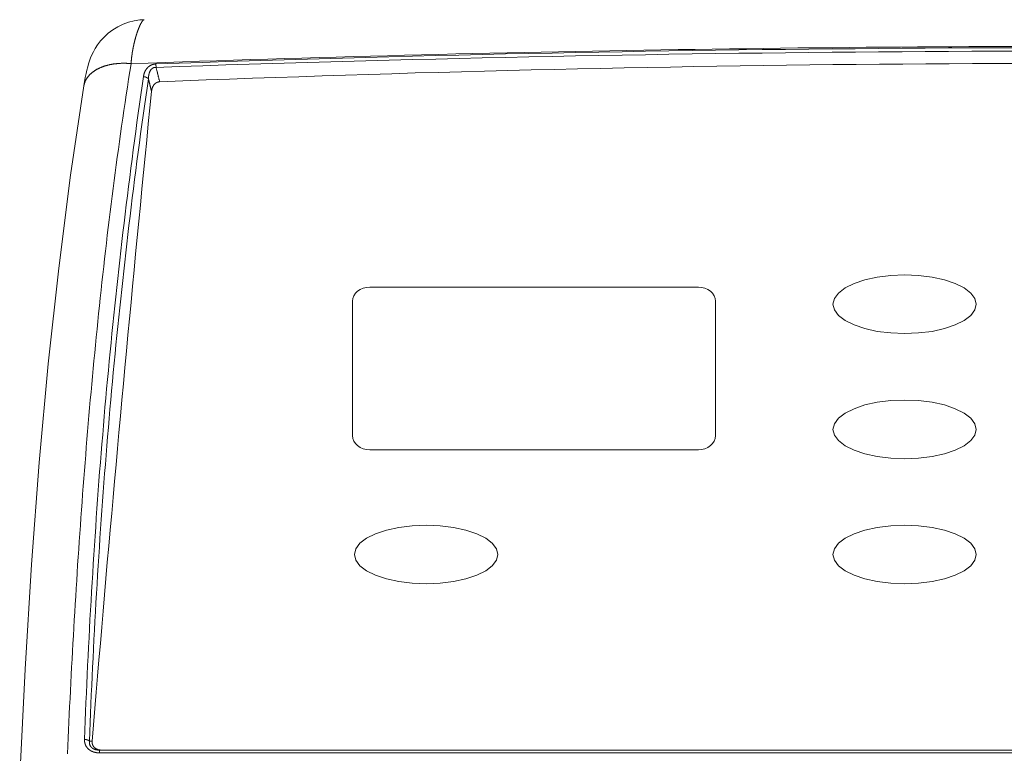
# Model space of a CAD drawing. Header units: inches. Extents: x 53216 to 117387, y -66787 to -22834.
# Tile 17 of 256: x 58429 to 58446, y -32090 to -32077. Entities that reach past the tile are written whole.
import ezdxf

# ---------------------------------------------------------------- set-up
doc = ezdxf.new("R2010")
doc.units = ezdxf.units.IN
doc.header["$MEASUREMENT"] = 0
doc.layers.get('0').update_dxf_attribs({"lineweight": 0})

# ---------------------------------------------------------------- blocks, each defined once
blk = doc.blocks.new('A$C6761D92E')
for p, q in [((99.64, 784.2), (55.88, 784.2)), ((53.59, 782.32), (53.59, 764.41)), ((101.93, 782.32), (101.93, 764.41)), ((99.64, 762.53), (55.88, 762.53)), ((19.9, 722.52), (283.29, 722.52)), ((19.9, 722.52), (19.9, 722.15)), ((19.9, 722.15), (283.29, 722.15))]:
    blk.add_line(p, q)
for points in [[(25.84, 819.81), (25.28, 819.77), (24.51, 819.66), (23.76, 819.46), (23.03, 819.2), (22.33, 818.86), (21.67, 818.46), (21.06, 818), (20.52, 817.5), (20.04, 816.98), (19.64, 816.46), (19.32, 815.97), (19.07, 815.52), (18.87, 815.11), (18.71, 814.72), (18.56, 814.33), (18.43, 813.93), (18.32, 813.52), (18.21, 813.09), (18.11, 812.63), (18, 812.12), (17.9, 811.57), (17.81, 811.01)], [(25.84, 819.81), (25.82, 819.81), (25.81, 819.81), (25.79, 819.8), (25.77, 819.79), (25.76, 819.78), (25.74, 819.77), (25.73, 819.76), (25.71, 819.75), (25.7, 819.73), (25.69, 819.72), (25.67, 819.71), (25.66, 819.69), (25.65, 819.68), (25.64, 819.66), (25.62, 819.65), (25.61, 819.64), (25.6, 819.62), (25.59, 819.61), (25.58, 819.59), (25.57, 819.58), (25.56, 819.56), (25.55, 819.55), (25.54, 819.53), (25.53, 819.51), (25.52, 819.5), (25.51, 819.48), (25.5, 819.47), (25.49, 819.45), (25.48, 819.44), (25.47, 819.42), (25.46, 819.4), (25.45, 819.39), (25.44, 819.37), (25.43, 819.36), (25.42, 819.34), (25.41, 819.32), (25.41, 819.31), (25.4, 819.29), (25.39, 819.27), (25.38, 819.26), (25.37, 819.24), (25.36, 819.22), (25.35, 819.21), (25.35, 819.19), (25.34, 819.18), (25.33, 819.16), (25.32, 819.14), (25.31, 819.13), (25.3, 819.11), (25.3, 819.09), (25.29, 819.08), (25.28, 819.06), (25.27, 819.04), (25.26, 819.02), (25.26, 819.01), (25.25, 818.99), (25.24, 818.97), (25.23, 818.96), (25.23, 818.94), (25.22, 818.92), (25.21, 818.91), (25.2, 818.89), (25.2, 818.87), (25.19, 818.86), (25.18, 818.84), (25.17, 818.82), (25.17, 818.8), (25.16, 818.79), (25.15, 818.77), (25.15, 818.75), (25.14, 818.74), (25.13, 818.72), (25.12, 818.7), (25.12, 818.68), (25.11, 818.67), (25.1, 818.65), (25.1, 818.63), (25.09, 818.62), (25.08, 818.6), (25.08, 818.58), (25.07, 818.56), (25.06, 818.55), (25.06, 818.53), (25.05, 818.51), (25.04, 818.49), (25.04, 818.48), (25.03, 818.46), (25.02, 818.44), (25.02, 818.42), (25.01, 818.41), (25, 818.39), (25, 818.37), (24.99, 818.36), (24.99, 818.34), (24.98, 818.32), (24.97, 818.3), (24.97, 818.29), (24.96, 818.27), (24.95, 818.25), (24.95, 818.23), (24.94, 818.22), (24.94, 818.2), (24.93, 818.18), (24.92, 818.16), (24.92, 818.15), (24.91, 818.13), (24.91, 818.11), (24.9, 818.09), (24.89, 818.08), (24.89, 818.06), (24.88, 818.04), (24.88, 818.02), (24.87, 818), (24.86, 817.99), (24.86, 817.97), (24.85, 817.95), (24.85, 817.93), (24.84, 817.92), (24.84, 817.9), (24.83, 817.88), (24.82, 817.86), (24.82, 817.85), (24.81, 817.83), (24.81, 817.81), (24.8, 817.79), (24.8, 817.78), (24.79, 817.76), (24.79, 817.74), (24.78, 817.72), (24.78, 817.7), (24.77, 817.69), (24.76, 817.67), (24.76, 817.65), (24.75, 817.63), (24.75, 817.62), (24.74, 817.6), (24.74, 817.58), (24.73, 817.56), (24.73, 817.54), (24.72, 817.53), (24.72, 817.51), (24.71, 817.49), (24.71, 817.47), (24.7, 817.46), (24.7, 817.44), (24.69, 817.42), (24.69, 817.4), (24.68, 817.38), (24.68, 817.37), (24.67, 817.35), (24.67, 817.33), (24.66, 817.31), (24.66, 817.29), (24.65, 817.28), (24.65, 817.26), (24.64, 817.24), (24.64, 817.22), (24.63, 817.21), (24.63, 817.19), (24.62, 817.17), (24.62, 817.15), (24.61, 817.13), (24.61, 817.12), (24.6, 817.1), (24.6, 817.08), (24.59, 817.06), (24.59, 817.04), (24.59, 817.03), (24.58, 817.01), (24.58, 816.99), (24.57, 816.97), (24.57, 816.95), (24.56, 816.94), (24.56, 816.92), (24.55, 816.9), (24.55, 816.88), (24.54, 816.86), (24.54, 816.85), (24.54, 816.83), (24.53, 816.81), (24.53, 816.79), (24.52, 816.77), (24.52, 816.76), (24.51, 816.74), (24.51, 816.72), (24.51, 816.7), (24.5, 816.68), (24.5, 816.67), (24.49, 816.65), (24.49, 816.63), (24.48, 816.61), (24.48, 816.59), (24.48, 816.58), (24.47, 816.56), (24.47, 816.54), (24.46, 816.52), (24.46, 816.5), (24.46, 816.48), (24.45, 816.47), (24.45, 816.45), (24.44, 816.43), (24.44, 816.41), (24.44, 816.39), (24.43, 816.38), (24.43, 816.36), (24.42, 816.34), (24.42, 816.32), (24.42, 816.3), (24.41, 816.29), (24.41, 816.27), (24.41, 816.25), (24.4, 816.23), (24.4, 816.21), (24.39, 816.19), (24.39, 816.18), (24.39, 816.16), (24.38, 816.14), (24.38, 816.12), (24.38, 816.1), (24.37, 816.09), (24.37, 816.07), (24.37, 816.05), (24.36, 816.03), (24.36, 816.01), (24.36, 815.99), (24.35, 815.98), (24.35, 815.96), (24.34, 815.94), (24.34, 815.92), (24.34, 815.9), (24.33, 815.89), (24.33, 815.87), (24.33, 815.85), (24.32, 815.83), (24.32, 815.81), (24.32, 815.79), (24.31, 815.78), (24.31, 815.76), (24.31, 815.74), (24.31, 815.72), (24.3, 815.7), (24.3, 815.68), (24.3, 815.67), (24.29, 815.65), (24.29, 815.63), (24.29, 815.61), (24.28, 815.59), (24.28, 815.57), (24.28, 815.56), (24.27, 815.54), (24.27, 815.52), (24.27, 815.5), (24.27, 815.48), (24.26, 815.47), (24.26, 815.45), (24.26, 815.43), (24.25, 815.41), (24.25, 815.39), (24.25, 815.37), (24.25, 815.36), (24.24, 815.34), (24.24, 815.32), (24.24, 815.3), (24.23, 815.28), (24.23, 815.26), (24.23, 815.25), (24.23, 815.23), (24.22, 815.21), (24.22, 815.19), (24.22, 815.17), (24.22, 815.15), (24.21, 815.13), (24.21, 815.12), (24.21, 815.1), (24.21, 815.08), (24.2, 815.06), (24.2, 815.04), (24.2, 815.02), (24.2, 815.01), (24.19, 814.99), (24.19, 814.97), (24.19, 814.95), (24.19, 814.93), (24.18, 814.91), (24.18, 814.9), (24.18, 814.88), (24.18, 814.86), (24.17, 814.84), (24.17, 814.82), (24.17, 814.8), (24.17, 814.79), (24.17, 814.77), (24.16, 814.75), (24.16, 814.73), (24.16, 814.71), (24.16, 814.69), (24.15, 814.68), (24.15, 814.66), (24.15, 814.64), (24.15, 814.62), (24.15, 814.6), (24.14, 814.58), (24.14, 814.56), (24.14, 814.55), (24.14, 814.53), (24.14, 814.51), (24.13, 814.49), (24.13, 814.47), (24.13, 814.45), (24.13, 814.44), (24.13, 814.42), (24.13, 814.4), (24.12, 814.38), (24.12, 814.36), (24.12, 814.34), (24.12, 814.32), (24.12, 814.31), (24.12, 814.29), (24.11, 814.27), (24.11, 814.25), (24.11, 814.23), (24.11, 814.21), (24.11, 814.2), (24.11, 814.18), (24.1, 814.16), (24.1, 814.14), (24.1, 814.12), (24.1, 814.1), (24.1, 814.08), (24.1, 814.07), (24.1, 814.05), (24.09, 814.03), (24.09, 814.01), (24.09, 813.99), (24.09, 813.97), (24.09, 813.95)], [(24.09, 813.95), (26.36, 814.03), (28.64, 814.11), (30.92, 814.19), (33.19, 814.27), (35.47, 814.34), (37.75, 814.41), (40.02, 814.49), (42.3, 814.56), (44.57, 814.63), (46.85, 814.69), (49.13, 814.76), (51.4, 814.82), (53.68, 814.89), (55.96, 814.95), (58.23, 815.01), (60.51, 815.07), (62.79, 815.13), (65.06, 815.18), (67.34, 815.24), (69.62, 815.29), (71.89, 815.35), (74.17, 815.4), (76.45, 815.45), (78.72, 815.49), (81, 815.54), (83.28, 815.59), (85.56, 815.63), (87.83, 815.67), (90.11, 815.71), (92.39, 815.75), (94.66, 815.79), (96.94, 815.82), (99.22, 815.86), (101.5, 815.89), (103.77, 815.92), (106.05, 815.95), (108.33, 815.98), (110.6, 816.01), (112.88, 816.04), (115.16, 816.06), (117.44, 816.08), (119.71, 816.11), (121.99, 816.13), (124.27, 816.15), (126.55, 816.16), (128.82, 816.18), (131.1, 816.19), (133.38, 816.2), (135.66, 816.22), (137.93, 816.23), (140.21, 816.23), (142.49, 816.24)], [(142.28, 816.07), (139.18, 816.06), (136.07, 816.05), (132.96, 816.04), (129.86, 816.02), (126.75, 816), (123.65, 815.98), (120.54, 815.95), (117.44, 815.92), (114.33, 815.89), (111.23, 815.86), (108.12, 815.82), (105.02, 815.78), (101.91, 815.74), (98.81, 815.69), (95.7, 815.65), (92.6, 815.6), (89.49, 815.54), (86.39, 815.49), (83.28, 815.43), (80.18, 815.37), (77.07, 815.3), (73.97, 815.24), (70.86, 815.17), (67.76, 815.1), (64.65, 815.02), (61.55, 814.94), (58.44, 814.86), (55.34, 814.78), (52.23, 814.69), (49.13, 814.61), (46.03, 814.51), (42.92, 814.42), (39.82, 814.32), (36.71, 814.22), (33.61, 814.12), (30.51, 814.02), (27.4, 813.91)], [(142.28, 815.63), (139.18, 815.62), (136.07, 815.6), (132.97, 815.59), (129.86, 815.57), (126.76, 815.55), (123.65, 815.53), (120.55, 815.5), (117.44, 815.47), (114.34, 815.44), (111.23, 815.41), (108.13, 815.37), (105.02, 815.33), (101.92, 815.29), (98.81, 815.25), (95.71, 815.2), (92.61, 815.15), (89.5, 815.09), (86.4, 815.04), (83.29, 814.98), (80.19, 814.92), (77.08, 814.86), (73.98, 814.79), (70.87, 814.72), (67.77, 814.65), (64.67, 814.57), (61.56, 814.5), (58.46, 814.41), (55.35, 814.33), (52.25, 814.25), (49.15, 814.16), (46.04, 814.07), (42.94, 813.97), (39.84, 813.88), (36.73, 813.78), (33.63, 813.67), (30.53, 813.57), (27.42, 813.46)], [(15.61, 722.04), (15.66, 723.09), (15.71, 724.14), (15.75, 725.19), (15.8, 726.24), (15.85, 727.29), (15.91, 728.33), (15.96, 729.38), (16.01, 730.43), (16.07, 731.48), (16.12, 732.53), (16.18, 733.57), (16.23, 734.62), (16.29, 735.67), (16.35, 736.72), (16.41, 737.76), (16.47, 738.81), (16.53, 739.86), (16.59, 740.91), (16.65, 741.96), (16.72, 743), (16.78, 744.05), (16.85, 745.1), (16.91, 746.14), (16.98, 747.19), (17.05, 748.24), (17.12, 749.29), (17.19, 750.33), (17.26, 751.38), (17.34, 752.43), (17.41, 753.47), (17.49, 754.52), (17.56, 755.57), (17.64, 756.61), (17.72, 757.66), (17.8, 758.71), (17.88, 759.75), (17.96, 760.8), (18.05, 761.85), (18.13, 762.89), (18.22, 763.94), (18.3, 764.98), (18.39, 766.03), (18.48, 767.07), (18.57, 768.12), (18.66, 769.17), (18.76, 770.21), (18.85, 771.26), (18.95, 772.3), (19.05, 773.35), (19.15, 774.39), (19.25, 775.44), (19.35, 776.48), (19.45, 777.52), (19.56, 778.57), (19.66, 779.61), (19.77, 780.66), (19.88, 781.7), (19.99, 782.74), (20.1, 783.79), (20.21, 784.83), (20.33, 785.87), (20.45, 786.92), (20.56, 787.96), (20.68, 789), (20.81, 790.04), (20.93, 791.09), (21.05, 792.13), (21.18, 793.17), (21.31, 794.21), (21.44, 795.25), (21.57, 796.29), (21.7, 797.33), (21.84, 798.38), (21.98, 799.42), (22.11, 800.46), (22.25, 801.5), (22.4, 802.54), (22.54, 803.58), (22.69, 804.61), (22.83, 805.65), (22.98, 806.69), (23.14, 807.73), (23.29, 808.77), (23.45, 809.81), (23.6, 810.84), (23.76, 811.88), (23.93, 812.92), (24.09, 813.95)], [(17.81, 811.01), (17.82, 811.07), (17.83, 811.12), (17.84, 811.18), (17.85, 811.23), (17.87, 811.28), (17.88, 811.34), (17.9, 811.39), (17.92, 811.44), (17.94, 811.5), (17.96, 811.55), (17.98, 811.6), (18, 811.65), (18.03, 811.7), (18.05, 811.75), (18.08, 811.8), (18.1, 811.85), (18.13, 811.9), (18.16, 811.94), (18.19, 811.99), (18.22, 812.04), (18.25, 812.08), (18.28, 812.13), (18.32, 812.17), (18.35, 812.22), (18.39, 812.26), (18.42, 812.3), (18.46, 812.34), (18.5, 812.39), (18.53, 812.43), (18.57, 812.47), (18.61, 812.51), (18.65, 812.55), (18.69, 812.58), (18.73, 812.62), (18.77, 812.66), (18.82, 812.7), (18.86, 812.73), (18.9, 812.77), (18.95, 812.8), (18.99, 812.83), (19.03, 812.87), (19.08, 812.9), (19.12, 812.93), (19.17, 812.96), (19.22, 813), (19.26, 813.03), (19.31, 813.06), (19.36, 813.08), (19.4, 813.11), (19.45, 813.14), (19.5, 813.17), (19.55, 813.2), (19.6, 813.22), (19.65, 813.25), (19.7, 813.27), (19.75, 813.3), (19.8, 813.32), (19.85, 813.35), (19.9, 813.37), (19.95, 813.39), (20, 813.42), (20.05, 813.44), (20.1, 813.46), (20.15, 813.48), (20.2, 813.5), (20.26, 813.52), (20.31, 813.54), (20.36, 813.56), (20.41, 813.58), (20.47, 813.6), (20.52, 813.61), (20.57, 813.63), (20.62, 813.65), (20.68, 813.66), (20.73, 813.68), (20.78, 813.7), (20.84, 813.71), (20.89, 813.73), (20.94, 813.74), (21, 813.75), (21.05, 813.77), (21.11, 813.78), (21.16, 813.79), (21.21, 813.8), (21.27, 813.82), (21.32, 813.83), (21.38, 813.84), (21.43, 813.85), (21.49, 813.86), (21.54, 813.87), (21.6, 813.88), (21.65, 813.89), (21.71, 813.9), (21.76, 813.91), (21.82, 813.91), (21.87, 813.92), (21.93, 813.93), (21.98, 813.94), (22.04, 813.94), (22.09, 813.95), (22.15, 813.95), (22.2, 813.96), (22.26, 813.97), (22.31, 813.97), (22.37, 813.97), (22.42, 813.98), (22.48, 813.98), (22.53, 813.99), (22.59, 813.99), (22.65, 813.99), (22.7, 813.99), (22.76, 814), (22.81, 814), (22.87, 814), (22.92, 814), (22.98, 814), (23.03, 814), (23.09, 814), (23.15, 814), (23.2, 814), (23.26, 814), (23.31, 814), (23.37, 814), (23.42, 814), (23.48, 814), (23.53, 813.99), (23.59, 813.99), (23.65, 813.99), (23.7, 813.99), (23.76, 813.98), (23.81, 813.98), (23.87, 813.97), (23.92, 813.97), (23.98, 813.97), (24.03, 813.96), (24.09, 813.95)], [(27.4, 813.91), (27.38, 813.91), (27.36, 813.91), (27.33, 813.9), (27.31, 813.9), (27.29, 813.9), (27.27, 813.9), (27.24, 813.89), (27.22, 813.89), (27.2, 813.89), (27.17, 813.88), (27.15, 813.88), (27.13, 813.88), (27.11, 813.87), (27.08, 813.87), (27.06, 813.86), (27.04, 813.86), (27.02, 813.85), (26.99, 813.84), (26.97, 813.84), (26.95, 813.83), (26.93, 813.82), (26.91, 813.82), (26.88, 813.81), (26.86, 813.8), (26.84, 813.79), (26.82, 813.78), (26.8, 813.78), (26.78, 813.77), (26.76, 813.76), (26.74, 813.75), (26.71, 813.74), (26.69, 813.73), (26.67, 813.72), (26.65, 813.7), (26.63, 813.69), (26.61, 813.68), (26.59, 813.67), (26.57, 813.66), (26.55, 813.64), (26.54, 813.63), (26.52, 813.62), (26.5, 813.61), (26.48, 813.59), (26.46, 813.58), (26.44, 813.56), (26.42, 813.55), (26.41, 813.53), (26.39, 813.52), (26.37, 813.5), (26.35, 813.49), (26.34, 813.47), (26.32, 813.46), (26.3, 813.44), (26.29, 813.42), (26.27, 813.41), (26.26, 813.39), (26.24, 813.37), (26.23, 813.36), (26.21, 813.34), (26.2, 813.32), (26.18, 813.3), (26.17, 813.29), (26.15, 813.27), (26.14, 813.25), (26.13, 813.23), (26.11, 813.21), (26.1, 813.19), (26.09, 813.17), (26.07, 813.15), (26.06, 813.13), (26.05, 813.11), (26.04, 813.1), (26.02, 813.08), (26.01, 813.06), (26, 813.04), (25.99, 813.01), (25.98, 812.99), (25.97, 812.97), (25.96, 812.95), (25.95, 812.93), (25.94, 812.91), (25.93, 812.89), (25.92, 812.87), (25.91, 812.85), (25.9, 812.83), (25.89, 812.81), (25.89, 812.78), (25.88, 812.76), (25.87, 812.74), (25.86, 812.72), (25.85, 812.7), (25.85, 812.68), (25.84, 812.65), (25.83, 812.63), (25.82, 812.61), (25.82, 812.59), (25.81, 812.57), (25.81, 812.54), (25.8, 812.52), (25.79, 812.5), (25.79, 812.48), (25.78, 812.45), (25.78, 812.43), (25.77, 812.41), (25.77, 812.39), (25.76, 812.36), (25.76, 812.34), (25.76, 812.32), (25.75, 812.3), (25.75, 812.27), (25.74, 812.25), (25.74, 812.23)], [(27.42, 813.46), (27.4, 813.46), (27.39, 813.46), (27.37, 813.46), (27.35, 813.46), (27.33, 813.46), (27.31, 813.46), (27.29, 813.46), (27.28, 813.46), (27.26, 813.45), (27.24, 813.45), (27.22, 813.45), (27.2, 813.44), (27.19, 813.44), (27.17, 813.44), (27.15, 813.43), (27.13, 813.43), (27.11, 813.42), (27.1, 813.41), (27.08, 813.41), (27.06, 813.4), (27.05, 813.39), (27.03, 813.38), (27.01, 813.38), (27, 813.37), (26.98, 813.36), (26.96, 813.35), (26.95, 813.34), (26.93, 813.33), (26.92, 813.32), (26.9, 813.31), (26.89, 813.3), (26.88, 813.28), (26.86, 813.27), (26.85, 813.26), (26.83, 813.25), (26.82, 813.23), (26.81, 813.22), (26.79, 813.21), (26.78, 813.19), (26.77, 813.18), (26.76, 813.17), (26.75, 813.15), (26.74, 813.14), (26.72, 813.12), (26.71, 813.11), (26.7, 813.09), (26.69, 813.08), (26.68, 813.06), (26.67, 813.05), (26.66, 813.03), (26.65, 813.01), (26.64, 813), (26.63, 812.98), (26.63, 812.97), (26.62, 812.95), (26.61, 812.93), (26.6, 812.92), (26.59, 812.9), (26.59, 812.88), (26.58, 812.87), (26.57, 812.85), (26.56, 812.83), (26.56, 812.82), (26.55, 812.8), (26.54, 812.78), (26.54, 812.76), (26.53, 812.75), (26.53, 812.73), (26.52, 812.71), (26.51, 812.69), (26.51, 812.68), (26.5, 812.66), (26.5, 812.64), (26.49, 812.62), (26.49, 812.6), (26.48, 812.59), (26.48, 812.57), (26.47, 812.55), (26.47, 812.53), (26.47, 812.52), (26.46, 812.5), (26.46, 812.48), (26.45, 812.46), (26.45, 812.44), (26.45, 812.42), (26.44, 812.41), (26.44, 812.39), (26.44, 812.37), (26.44, 812.35), (26.43, 812.33), (26.43, 812.32), (26.43, 812.3), (26.43, 812.28), (26.42, 812.26), (26.42, 812.24), (26.42, 812.22), (26.42, 812.21), (26.41, 812.19), (26.41, 812.17), (26.41, 812.15), (26.41, 812.13), (26.41, 812.11), (26.41, 812.1), (26.41, 812.08), (26.4, 812.06), (26.4, 812.04), (26.4, 812.02), (26.4, 812), (26.4, 811.98), (26.4, 811.97), (26.4, 811.95), (26.4, 811.93)], [(27.42, 813.46), (27.42, 813.47), (27.42, 813.48), (27.42, 813.49), (27.42, 813.5), (27.42, 813.51), (27.42, 813.52), (27.42, 813.53), (27.42, 813.54), (27.42, 813.54), (27.42, 813.55), (27.42, 813.56), (27.42, 813.57), (27.42, 813.58), (27.42, 813.59), (27.42, 813.6), (27.42, 813.61), (27.42, 813.62), (27.42, 813.63), (27.42, 813.64), (27.42, 813.65), (27.42, 813.66), (27.42, 813.67), (27.41, 813.67), (27.41, 813.68), (27.41, 813.69), (27.41, 813.7), (27.41, 813.71), (27.41, 813.72), (27.41, 813.73), (27.41, 813.74), (27.41, 813.75), (27.41, 813.76), (27.41, 813.77), (27.41, 813.78), (27.41, 813.79), (27.41, 813.8), (27.41, 813.81), (27.41, 813.81), (27.41, 813.82), (27.41, 813.83), (27.41, 813.84), (27.41, 813.85), (27.41, 813.86), (27.41, 813.87), (27.4, 813.88), (27.4, 813.89), (27.4, 813.9), (27.4, 813.91)], [(27.9, 811.54), (27.89, 811.6), (27.87, 811.66), (27.86, 811.72), (27.84, 811.78), (27.83, 811.84), (27.81, 811.9), (27.8, 811.96), (27.78, 812.02), (27.77, 812.08), (27.75, 812.14), (27.74, 812.2), (27.72, 812.26), (27.71, 812.32), (27.69, 812.38), (27.68, 812.44), (27.66, 812.5), (27.65, 812.56), (27.63, 812.62), (27.62, 812.68), (27.6, 812.74), (27.59, 812.8), (27.57, 812.86), (27.56, 812.92), (27.54, 812.98), (27.53, 813.04), (27.51, 813.1), (27.5, 813.16), (27.48, 813.22), (27.47, 813.28), (27.45, 813.34), (27.44, 813.4), (27.42, 813.46)], [(27.9, 811.54), (31, 811.66), (34.09, 811.78), (37.18, 811.89), (40.27, 812.01), (43.36, 812.12), (46.45, 812.22), (49.54, 812.32), (52.63, 812.42), (55.73, 812.52), (58.82, 812.62), (61.91, 812.71), (65, 812.79), (68.09, 812.88), (71.18, 812.96), (74.28, 813.04), (77.37, 813.12), (80.46, 813.19), (83.55, 813.26), (86.65, 813.32), (89.74, 813.39), (92.83, 813.45), (95.92, 813.5), (99.02, 813.56), (102.11, 813.61), (105.2, 813.66), (108.29, 813.7), (111.39, 813.74), (114.48, 813.78), (117.57, 813.82), (120.67, 813.85), (123.76, 813.88), (126.85, 813.9), (129.95, 813.93), (133.04, 813.95), (136.13, 813.96), (139.22, 813.98), (142.32, 813.99)], [(25.74, 812.23), (25.56, 811.01), (25.39, 809.79), (25.22, 808.57), (25.05, 807.35), (24.88, 806.13), (24.71, 804.91), (24.55, 803.69), (24.38, 802.47), (24.22, 801.25), (24.07, 800.03), (23.91, 798.8), (23.75, 797.58), (23.6, 796.36), (23.45, 795.14), (23.3, 793.92), (23.16, 792.69), (23.01, 791.47), (22.87, 790.25), (22.73, 789.02), (22.59, 787.8), (22.45, 786.58), (22.32, 785.35), (22.18, 784.13), (22.05, 782.9), (21.92, 781.68), (21.8, 780.45), (21.67, 779.23), (21.55, 778), (21.42, 776.78), (21.3, 775.55), (21.19, 774.33), (21.07, 773.1), (20.96, 771.87), (20.84, 770.65), (20.73, 769.42), (20.62, 768.19), (20.52, 766.97), (20.41, 765.74), (20.31, 764.51), (20.21, 763.28), (20.11, 762.06), (20.01, 760.83), (19.91, 759.6), (19.82, 758.37), (19.73, 757.15), (19.64, 755.92), (19.55, 754.69), (19.46, 753.46), (19.38, 752.23), (19.29, 751), (19.21, 749.77), (19.13, 748.55), (19.05, 747.32), (18.98, 746.09), (18.9, 744.86), (18.83, 743.63), (18.76, 742.4), (18.69, 741.17), (18.62, 739.94), (18.55, 738.71), (18.49, 737.48), (18.43, 736.25), (18.37, 735.02), (18.31, 733.79), (18.25, 732.56), (18.19, 731.33), (18.14, 730.1), (18.09, 728.87), (18.04, 727.64), (17.99, 726.41), (17.94, 725.18), (17.89, 723.95)], [(26.4, 811.93), (26.22, 810.71), (26.05, 809.49), (25.88, 808.28), (25.71, 807.06), (25.54, 805.84), (25.37, 804.62), (25.21, 803.4), (25.04, 802.18), (24.88, 800.96), (24.72, 799.74), (24.57, 798.52), (24.41, 797.3), (24.26, 796.08), (24.11, 794.86), (23.96, 793.64), (23.81, 792.41), (23.67, 791.19), (23.53, 789.97), (23.39, 788.75), (23.25, 787.52), (23.11, 786.3), (22.98, 785.08), (22.84, 783.86), (22.71, 782.63), (22.58, 781.41), (22.45, 780.19), (22.33, 778.96), (22.21, 777.74), (22.08, 776.51), (21.96, 775.29), (21.85, 774.06), (21.73, 772.84), (21.62, 771.61), (21.5, 770.39), (21.39, 769.16), (21.28, 767.94), (21.18, 766.71), (21.07, 765.49), (20.97, 764.26), (20.87, 763.03), (20.77, 761.81), (20.67, 760.58), (20.57, 759.35), (20.48, 758.13), (20.39, 756.9), (20.3, 755.67), (20.21, 754.45), (20.12, 753.22), (20.04, 751.99), (19.95, 750.76), (19.87, 749.54), (19.79, 748.31), (19.71, 747.08), (19.64, 745.85), (19.56, 744.62), (19.49, 743.39), (19.42, 742.17), (19.35, 740.94), (19.28, 739.71), (19.21, 738.48), (19.15, 737.25), (19.09, 736.02), (19.03, 734.79), (18.97, 733.57), (18.91, 732.34), (18.85, 731.11), (18.8, 729.88), (18.75, 728.65), (18.69, 727.42), (18.65, 726.19), (18.6, 724.96), (18.55, 723.73)], [(26.4, 811.93), (26.39, 811.94), (26.38, 811.95), (26.38, 811.96), (26.37, 811.96), (26.36, 811.97), (26.35, 811.98), (26.34, 811.99), (26.33, 812), (26.33, 812), (26.32, 812.01), (26.31, 812.02), (26.3, 812.02), (26.29, 812.03), (26.28, 812.04), (26.27, 812.05), (26.26, 812.05), (26.25, 812.06), (26.24, 812.06), (26.23, 812.07), (26.22, 812.08), (26.21, 812.08), (26.2, 812.09), (26.19, 812.09), (26.18, 812.1), (26.17, 812.1), (26.16, 812.11), (26.15, 812.12), (26.14, 812.12), (26.13, 812.13), (26.12, 812.13), (26.11, 812.13), (26.1, 812.14), (26.09, 812.14), (26.08, 812.15), (26.07, 812.15), (26.06, 812.16), (26.04, 812.16), (26.03, 812.16), (26.02, 812.17), (26.01, 812.17), (26, 812.18), (25.99, 812.18), (25.98, 812.18), (25.97, 812.19), (25.96, 812.19), (25.95, 812.19), (25.93, 812.19), (25.92, 812.2), (25.91, 812.2), (25.9, 812.2), (25.89, 812.2), (25.88, 812.21), (25.87, 812.21), (25.86, 812.21), (25.84, 812.21), (25.83, 812.22), (25.82, 812.22), (25.81, 812.22), (25.8, 812.22), (25.79, 812.22), (25.78, 812.22), (25.76, 812.22), (25.75, 812.23), (25.74, 812.23)], [(26.82, 810.25), (26.81, 810.3), (26.79, 810.36), (26.78, 810.41), (26.77, 810.46), (26.75, 810.51), (26.74, 810.57), (26.73, 810.62), (26.71, 810.67), (26.7, 810.72), (26.69, 810.78), (26.67, 810.83), (26.66, 810.88), (26.65, 810.93), (26.64, 810.99), (26.62, 811.04), (26.61, 811.09), (26.6, 811.14), (26.58, 811.2), (26.57, 811.25), (26.56, 811.3), (26.54, 811.35), (26.53, 811.41), (26.52, 811.46), (26.5, 811.51), (26.49, 811.56), (26.48, 811.61), (26.46, 811.67), (26.45, 811.72), (26.44, 811.77), (26.43, 811.82), (26.41, 811.88), (26.4, 811.93)], [(17.81, 811.01), (16.03, 799.09), (14.46, 786.72), (13.07, 773.96), (11.87, 760.81), (10.85, 747.26), (9.98, 733.31), (9.26, 719.03)], [(27.9, 811.54), (27.89, 811.54), (27.87, 811.54), (27.85, 811.53), (27.83, 811.53), (27.82, 811.53), (27.8, 811.53), (27.78, 811.53), (27.76, 811.52), (27.75, 811.52), (27.73, 811.52), (27.71, 811.51), (27.69, 811.51), (27.68, 811.5), (27.66, 811.5), (27.64, 811.49), (27.63, 811.49), (27.61, 811.48), (27.59, 811.48), (27.58, 811.47), (27.56, 811.46), (27.54, 811.46), (27.53, 811.45), (27.51, 811.44), (27.49, 811.43), (27.48, 811.43), (27.46, 811.42), (27.45, 811.41), (27.43, 811.4), (27.42, 811.39), (27.4, 811.38), (27.39, 811.37), (27.37, 811.36), (27.36, 811.35), (27.34, 811.34), (27.33, 811.33), (27.32, 811.32), (27.3, 811.31), (27.29, 811.3), (27.28, 811.28), (27.26, 811.27), (27.25, 811.26), (27.24, 811.25), (27.22, 811.23), (27.21, 811.22), (27.2, 811.21), (27.19, 811.2), (27.18, 811.18), (27.16, 811.17), (27.15, 811.16), (27.14, 811.14), (27.13, 811.13), (27.12, 811.11), (27.11, 811.1), (27.1, 811.08), (27.09, 811.07), (27.08, 811.05), (27.07, 811.04), (27.06, 811.02), (27.05, 811.01), (27.04, 810.99), (27.03, 810.98), (27.03, 810.96), (27.02, 810.95), (27.01, 810.93), (27, 810.92), (26.99, 810.9), (26.99, 810.88), (26.98, 810.87), (26.97, 810.85), (26.96, 810.84), (26.96, 810.82), (26.95, 810.8), (26.94, 810.79), (26.94, 810.77), (26.93, 810.75), (26.92, 810.74), (26.92, 810.72), (26.91, 810.7), (26.91, 810.69), (26.9, 810.67), (26.9, 810.65), (26.89, 810.64), (26.89, 810.62), (26.88, 810.6), (26.88, 810.58), (26.87, 810.57), (26.87, 810.55), (26.86, 810.53), (26.86, 810.51), (26.86, 810.5), (26.85, 810.48), (26.85, 810.46), (26.85, 810.45), (26.84, 810.43), (26.84, 810.41), (26.84, 810.39), (26.83, 810.37), (26.83, 810.36), (26.83, 810.34), (26.83, 810.32), (26.83, 810.3), (26.82, 810.29), (26.82, 810.27), (26.82, 810.25)], [(18.9, 723.73), (19.08, 725.9), (19.26, 728.06), (19.45, 730.22), (19.63, 732.39), (19.81, 734.55), (20, 736.72), (20.18, 738.88), (20.37, 741.05), (20.56, 743.21), (20.75, 745.37), (20.93, 747.54), (21.13, 749.7), (21.32, 751.86), (21.51, 754.03), (21.7, 756.19), (21.89, 758.36), (22.09, 760.52), (22.28, 762.68), (22.48, 764.84), (22.68, 767.01), (22.88, 769.17), (23.08, 771.33), (23.28, 773.5), (23.48, 775.66), (23.68, 777.82), (23.88, 779.98), (24.09, 782.15), (24.29, 784.31), (24.5, 786.47), (24.7, 788.63), (24.91, 790.8), (25.12, 792.96), (25.33, 795.12), (25.54, 797.28), (25.75, 799.44), (25.96, 801.61), (26.17, 803.77), (26.39, 805.93), (26.6, 808.09), (26.82, 810.25)], [(55.88, 784.2), (55.43, 784.16), (55.01, 784.06), (54.61, 783.88), (54.26, 783.65), (53.98, 783.37), (53.77, 783.04), (53.64, 782.69), (53.59, 782.32)], [(101.93, 782.32), (101.88, 782.69), (101.75, 783.04), (101.54, 783.37), (101.26, 783.65), (100.91, 783.88), (100.51, 784.06), (100.08, 784.16), (99.64, 784.2)], [(53.59, 764.41), (53.64, 764.04), (53.77, 763.69), (53.98, 763.37), (54.26, 763.08), (54.61, 762.85), (55.01, 762.67), (55.43, 762.57), (55.88, 762.53)], [(99.64, 762.53), (100.08, 762.57), (100.51, 762.67), (100.91, 762.85), (101.26, 763.08), (101.54, 763.37), (101.75, 763.69), (101.88, 764.04), (101.93, 764.41)], [(17.89, 723.95), (17.89, 723.92), (17.89, 723.9), (17.89, 723.87), (17.89, 723.84), (17.89, 723.82), (17.89, 723.79), (17.89, 723.77), (17.9, 723.74), (17.9, 723.72), (17.9, 723.69), (17.9, 723.67), (17.91, 723.64), (17.91, 723.62), (17.91, 723.59), (17.92, 723.57), (17.92, 723.54), (17.93, 723.52), (17.93, 723.49), (17.94, 723.47), (17.94, 723.44), (17.95, 723.42), (17.96, 723.4), (17.97, 723.37), (17.97, 723.35), (17.98, 723.32), (17.99, 723.3), (18, 723.28), (18.01, 723.25), (18.02, 723.23), (18.03, 723.2), (18.04, 723.18), (18.05, 723.16), (18.06, 723.14), (18.07, 723.11), (18.08, 723.09), (18.09, 723.07), (18.11, 723.05), (18.12, 723.02), (18.13, 723), (18.15, 722.98), (18.16, 722.96), (18.17, 722.94), (18.19, 722.92), (18.2, 722.9), (18.22, 722.88), (18.23, 722.86), (18.25, 722.84), (18.27, 722.82), (18.28, 722.8), (18.3, 722.78), (18.32, 722.76), (18.33, 722.74), (18.35, 722.73), (18.37, 722.71), (18.39, 722.69), (18.41, 722.67), (18.43, 722.66), (18.44, 722.64), (18.46, 722.62), (18.48, 722.61), (18.5, 722.59), (18.52, 722.58), (18.54, 722.56), (18.56, 722.54), (18.58, 722.53), (18.6, 722.52), (18.63, 722.5), (18.65, 722.49), (18.67, 722.47), (18.69, 722.46), (18.71, 722.45), (18.73, 722.44), (18.76, 722.42), (18.78, 722.41), (18.8, 722.4), (18.82, 722.39), (18.85, 722.38), (18.87, 722.37), (18.89, 722.36), (18.92, 722.35), (18.94, 722.34), (18.96, 722.33), (18.99, 722.32), (19.01, 722.31), (19.03, 722.3), (19.06, 722.29), (19.08, 722.28), (19.1, 722.27), (19.13, 722.27), (19.15, 722.26), (19.18, 722.25), (19.2, 722.24), (19.23, 722.24), (19.25, 722.23), (19.27, 722.23), (19.3, 722.22), (19.32, 722.21), (19.35, 722.21), (19.37, 722.2), (19.4, 722.2), (19.42, 722.19), (19.45, 722.19), (19.47, 722.19), (19.5, 722.18), (19.52, 722.18), (19.55, 722.18), (19.57, 722.17), (19.6, 722.17), (19.62, 722.17), (19.65, 722.16), (19.67, 722.16), (19.7, 722.16), (19.72, 722.16), (19.75, 722.16), (19.78, 722.16), (19.8, 722.16), (19.83, 722.15), (19.85, 722.15), (19.88, 722.15), (19.9, 722.15)], [(18.55, 723.73), (18.54, 723.74), (18.54, 723.75), (18.53, 723.75), (18.52, 723.76), (18.51, 723.77), (18.5, 723.77), (18.49, 723.78), (18.48, 723.79), (18.47, 723.79), (18.46, 723.8), (18.45, 723.8), (18.44, 723.81), (18.44, 723.81), (18.43, 723.82), (18.42, 723.82), (18.41, 723.83), (18.4, 723.83), (18.39, 723.84), (18.38, 723.84), (18.37, 723.85), (18.36, 723.85), (18.35, 723.86), (18.34, 723.86), (18.32, 723.86), (18.31, 723.87), (18.3, 723.87), (18.29, 723.88), (18.28, 723.88), (18.27, 723.88), (18.26, 723.89), (18.25, 723.89), (18.24, 723.89), (18.23, 723.9), (18.22, 723.9), (18.21, 723.9), (18.2, 723.9), (18.19, 723.91), (18.18, 723.91), (18.17, 723.91), (18.16, 723.91), (18.14, 723.92), (18.13, 723.92), (18.12, 723.92), (18.11, 723.92), (18.1, 723.93), (18.09, 723.93), (18.08, 723.93), (18.07, 723.93), (18.06, 723.93), (18.05, 723.93), (18.04, 723.94), (18.02, 723.94), (18.01, 723.94), (18, 723.94), (17.99, 723.94), (17.98, 723.94), (17.97, 723.94), (17.96, 723.94), (17.95, 723.94), (17.94, 723.94), (17.93, 723.94), (17.91, 723.95), (17.9, 723.95), (17.89, 723.95)], [(18.55, 723.73), (18.55, 723.71), (18.55, 723.7), (18.55, 723.68), (18.54, 723.66), (18.54, 723.64), (18.54, 723.63), (18.54, 723.61), (18.54, 723.59), (18.54, 723.57), (18.54, 723.56), (18.54, 723.54), (18.54, 723.52), (18.54, 723.5), (18.54, 723.49), (18.54, 723.47), (18.54, 723.45), (18.54, 723.44), (18.55, 723.42), (18.55, 723.4), (18.55, 723.38), (18.56, 723.37), (18.56, 723.35), (18.56, 723.33), (18.57, 723.31), (18.57, 723.3), (18.58, 723.28), (18.58, 723.26), (18.59, 723.25), (18.59, 723.23), (18.6, 723.21), (18.6, 723.2), (18.61, 723.18), (18.62, 723.17), (18.63, 723.15), (18.63, 723.13), (18.64, 723.12), (18.65, 723.1), (18.66, 723.09), (18.67, 723.07), (18.68, 723.06), (18.69, 723.04), (18.7, 723.03), (18.71, 723.02), (18.72, 723), (18.73, 722.99), (18.74, 722.97), (18.75, 722.96), (18.76, 722.95), (18.77, 722.93), (18.78, 722.92), (18.79, 722.91), (18.81, 722.9), (18.82, 722.88), (18.83, 722.87), (18.84, 722.86), (18.86, 722.85), (18.87, 722.84), (18.88, 722.83), (18.9, 722.81), (18.91, 722.8), (18.93, 722.79), (18.94, 722.78), (18.95, 722.77), (18.97, 722.76), (18.98, 722.75), (19, 722.74), (19.01, 722.74), (19.03, 722.73), (19.04, 722.72), (19.06, 722.71), (19.07, 722.7), (19.09, 722.69), (19.11, 722.69), (19.12, 722.68), (19.14, 722.67), (19.15, 722.66), (19.17, 722.66), (19.18, 722.65), (19.2, 722.64), (19.22, 722.64), (19.23, 722.63), (19.25, 722.62), (19.27, 722.62), (19.28, 722.61), (19.3, 722.61), (19.32, 722.6), (19.33, 722.6), (19.35, 722.59), (19.37, 722.59), (19.38, 722.58), (19.4, 722.58), (19.42, 722.57), (19.43, 722.57), (19.45, 722.57), (19.47, 722.56), (19.49, 722.56), (19.5, 722.56), (19.52, 722.55), (19.54, 722.55), (19.55, 722.55), (19.57, 722.54), (19.59, 722.54), (19.61, 722.54), (19.62, 722.54), (19.64, 722.54), (19.66, 722.53), (19.68, 722.53), (19.69, 722.53), (19.71, 722.53), (19.73, 722.53), (19.74, 722.53), (19.76, 722.52), (19.78, 722.52), (19.8, 722.52), (19.81, 722.52), (19.83, 722.52), (19.85, 722.52), (19.87, 722.52), (19.88, 722.52), (19.9, 722.52)], [(18.9, 723.73), (18.89, 723.73), (18.88, 723.73), (18.87, 723.73), (18.86, 723.73), (18.85, 723.73), (18.84, 723.73), (18.83, 723.73), (18.82, 723.73), (18.81, 723.73), (18.79, 723.73), (18.78, 723.73), (18.77, 723.73), (18.76, 723.73), (18.75, 723.73), (18.74, 723.73), (18.73, 723.73), (18.72, 723.73), (18.71, 723.73), (18.7, 723.73), (18.68, 723.73), (18.67, 723.73), (18.66, 723.73), (18.65, 723.73), (18.64, 723.73), (18.63, 723.73), (18.62, 723.73), (18.61, 723.73), (18.6, 723.73), (18.59, 723.73), (18.57, 723.73), (18.56, 723.73), (18.55, 723.73)], [(18.9, 723.73), (18.9, 723.71), (18.9, 723.7), (18.9, 723.68), (18.9, 723.66), (18.9, 723.64), (18.9, 723.62), (18.9, 723.61), (18.9, 723.59), (18.9, 723.57), (18.9, 723.55), (18.9, 723.53), (18.9, 723.52), (18.91, 723.5), (18.91, 723.48), (18.91, 723.46), (18.91, 723.44), (18.92, 723.43), (18.92, 723.41), (18.92, 723.39), (18.93, 723.37), (18.93, 723.36), (18.94, 723.34), (18.94, 723.32), (18.95, 723.3), (18.95, 723.29), (18.96, 723.27), (18.96, 723.25), (18.97, 723.24), (18.98, 723.22), (18.98, 723.2), (18.99, 723.19), (19, 723.17), (19, 723.15), (19.01, 723.14), (19.02, 723.12), (19.03, 723.11), (19.04, 723.09), (19.05, 723.07), (19.06, 723.06), (19.07, 723.04), (19.08, 723.03), (19.09, 723.01), (19.1, 723), (19.11, 722.99), (19.12, 722.97), (19.13, 722.96), (19.14, 722.94), (19.15, 722.93), (19.17, 722.92), (19.18, 722.9), (19.19, 722.89), (19.2, 722.88), (19.22, 722.87), (19.23, 722.85), (19.24, 722.84), (19.26, 722.83), (19.27, 722.82), (19.28, 722.81), (19.3, 722.8), (19.31, 722.78), (19.33, 722.77), (19.34, 722.76), (19.36, 722.75), (19.37, 722.74), (19.39, 722.73), (19.4, 722.72), (19.42, 722.72), (19.43, 722.71), (19.45, 722.7), (19.46, 722.69), (19.48, 722.68), (19.5, 722.67), (19.51, 722.66), (19.53, 722.66), (19.55, 722.65), (19.56, 722.64), (19.58, 722.64), (19.59, 722.63), (19.61, 722.62), (19.63, 722.62), (19.65, 722.61), (19.66, 722.6), (19.68, 722.6), (19.7, 722.59), (19.71, 722.59), (19.73, 722.58), (19.75, 722.58), (19.77, 722.57), (19.78, 722.57), (19.8, 722.57), (19.82, 722.56), (19.84, 722.56), (19.85, 722.55), (19.87, 722.55), (19.89, 722.55), (19.91, 722.54)], [(19.91, 722.54), (19.91, 722.54), (19.91, 722.54), (19.92, 722.54), (19.92, 722.54), (19.92, 722.54), (19.93, 722.54), (19.93, 722.54), (19.93, 722.54), (19.94, 722.54), (19.94, 722.54), (19.94, 722.54), (19.95, 722.54), (19.95, 722.54), (19.95, 722.54), (19.96, 722.54), (19.96, 722.54), (19.96, 722.54), (19.97, 722.54), (19.97, 722.54), (19.97, 722.53), (19.98, 722.53), (19.98, 722.53), (19.98, 722.53), (19.99, 722.53)]]:
    blk.add_lwpolyline(points)
for points in [[(117.57, 781.91), (117.76, 781.15), (118.3, 780.41), (119.18, 779.74), (120.37, 779.15), (121.81, 778.66), (123.46, 778.3), (125.25, 778.08), (127.11, 778), (128.97, 778.08), (130.76, 778.3), (132.41, 778.66), (133.86, 779.15), (135.04, 779.74), (135.93, 780.41), (136.47, 781.15), (136.65, 781.91), (136.47, 782.67), (135.93, 783.4), (135.04, 784.08), (133.86, 784.67), (132.41, 785.16), (130.76, 785.52), (128.97, 785.74), (127.11, 785.81), (125.25, 785.74), (123.46, 785.52), (121.81, 785.16), (120.37, 784.67), (119.18, 784.08), (118.3, 783.4), (117.76, 782.67)], [(117.57, 765.24), (117.76, 764.48), (118.3, 763.75), (119.18, 763.07), (120.37, 762.48), (121.81, 761.99), (123.46, 761.63), (125.25, 761.41), (127.11, 761.33), (128.97, 761.41), (130.76, 761.63), (132.41, 761.99), (133.86, 762.48), (135.04, 763.07), (135.93, 763.75), (136.47, 764.48), (136.65, 765.24), (136.47, 766), (135.93, 766.74), (135.04, 767.41), (133.86, 768), (132.41, 768.49), (130.76, 768.85), (128.97, 769.07), (127.11, 769.15), (125.25, 769.07), (123.46, 768.85), (121.81, 768.49), (120.37, 768), (119.18, 767.41), (118.3, 766.74), (117.76, 766)], [(53.85, 748.57), (54.03, 747.81), (54.57, 747.08), (55.45, 746.4), (56.64, 745.81), (58.09, 745.32), (59.74, 744.96), (61.52, 744.74), (63.39, 744.67), (65.25, 744.74), (67.04, 744.96), (68.69, 745.32), (70.13, 745.81), (71.32, 746.4), (72.2, 747.08), (72.74, 747.81), (72.93, 748.57), (72.74, 749.33), (72.2, 750.07), (71.32, 750.74), (70.13, 751.33), (68.69, 751.82), (67.04, 752.18), (65.25, 752.4), (63.39, 752.48), (61.52, 752.4), (59.74, 752.18), (58.09, 751.82), (56.64, 751.33), (55.45, 750.74), (54.57, 750.07), (54.03, 749.33)], [(117.57, 748.57), (117.76, 747.81), (118.3, 747.08), (119.18, 746.4), (120.37, 745.81), (121.81, 745.32), (123.46, 744.96), (125.25, 744.74), (127.11, 744.67), (128.97, 744.74), (130.76, 744.96), (132.41, 745.32), (133.86, 745.81), (135.04, 746.4), (135.93, 747.08), (136.47, 747.81), (136.65, 748.57), (136.47, 749.33), (135.93, 750.07), (135.04, 750.74), (133.86, 751.33), (132.41, 751.82), (130.76, 752.18), (128.97, 752.4), (127.11, 752.48), (125.25, 752.4), (123.46, 752.18), (121.81, 751.82), (120.37, 751.33), (119.18, 750.74), (118.3, 750.07), (117.76, 749.33)]]:
    blk.add_lwpolyline(points, close=True)

msp = doc.modelspace()

# ---------------------------------------------------------------- block references
at = {"xscale": 0.132107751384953, "yscale": 0.132107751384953, "zscale": 0.132107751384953}
msp.add_blockref('A$C6761D92E', (58427.699, -32185.139), dxfattribs=at)

doc.saveas('drawing.dxf')
